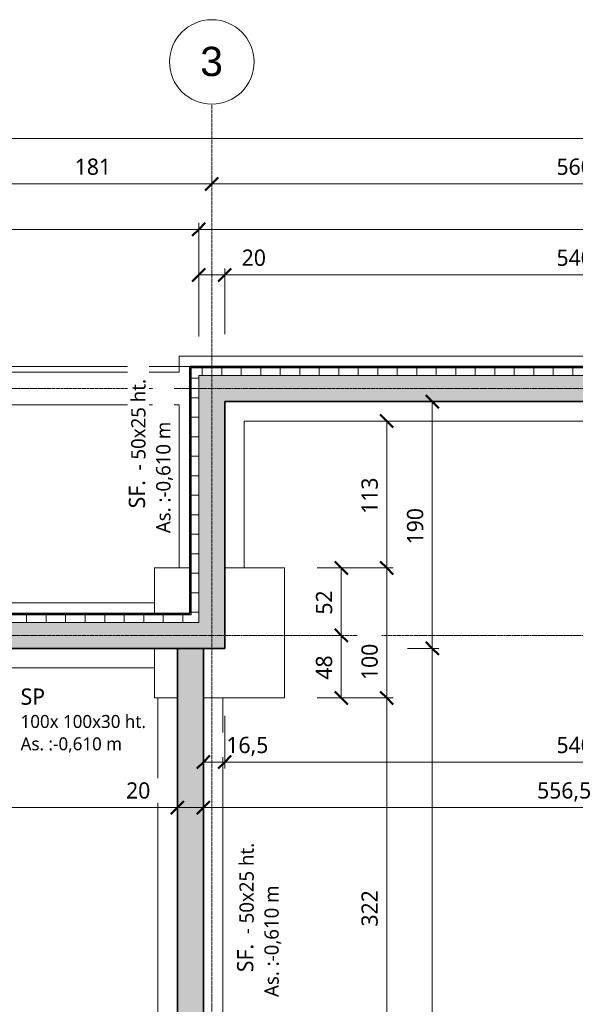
# Model space of a CAD drawing. Header units: millimetres. Extents: x -71430 to 44598, y -31313 to 11233.
# Tile 6 of 14: x -63653 to -59381, y -21766 to -14191. Entities that reach past the tile are written whole.
import ezdxf

# ---------------------------------------------------------------- set-up
doc = ezdxf.new("R2010")
doc.units = ezdxf.units.MM
doc.linetypes.add('Ligne de quadrillage', pattern=[22.225, 12.7, -3.175, 3.175, -3.175])
for name, color, linetype, lineweight in [('A-ANNO-DIMS', 211, 'Continuous', 9), ('A-ANNO-DIMS-50', 211, 'Continuous', 9), ('A-DETL-MBND', 5, 'Continuous', 18), ('A-ROOF', 132, 'Continuous', 18), ('A-WALL', 113, 'Continuous', 18), ('A-WALL-PATT', 111, 'Continuous', 35), ('S-FNDN-IDEN', 2, 'Continuous', 9), ('S-GRID', 1, 'Continuous', 9), ('S-GRID-IDEN', 1, 'Continuous', 9)]:
    doc.layers.add(name, color=color, linetype=linetype, lineweight=lineweight)
doc.styles.add('Arial', font='arial.ttf', dxfattribs={"height": 225})
doc.styles.add('Roboto', font='txt', dxfattribs={"height": 125})
doc.styles.add('Roboto_1', font='txt', dxfattribs={"height": 100})
doc.styles.add('Roboto_2', font='txt', dxfattribs={"height": 110})
doc.styles.add('Roboto_B', font='txt', dxfattribs={"height": 125})
doc.dimstyles.new('Diagonale_-_Arial_2_5_mm', dxfattribs={"dimscale": 304.8, "dimtxt": 131.342559, "dimasz": 0.328084, "dimexe": 0.164042, "dimexo": 0.246063, "dimgap": 0.082021, "dimtad": 1, "dimdec": 1, "dimlfac": 0.1, "dimrnd": 0.1, "dimdsep": 46, "dimtxsty": 'Roboto', "dimblk1": 'OBLIQUE', "dimblk2": 'OBLIQUE', "dimsah": 1, "dimcen": 0.09, "dimazin": 0, "dimtfac": 1, "dimtdec": 4, "dimtix": 1, "dimtmove": 1, "dimatfit": 3, "dimfxl": 1, "dimtvp": 1, "dimtfill": 1, "dimtolj": 1, "dimtzin": 0, "dimarcsym": 2})
doc.dimstyles.new('Diagonale_-_Arial_2_5_mm_1', dxfattribs={"dimscale": 304.8, "dimtxt": 131.342559, "dimasz": 0.328084, "dimexe": 0.164042, "dimexo": 0.246063, "dimgap": 0.082021, "dimtad": 1, "dimdec": 1, "dimlfac": 0.1, "dimrnd": 0.1, "dimdsep": 46, "dimtxsty": 'Roboto', "dimblk1": 'OBLIQUE', "dimblk2": 'OBLIQUE', "dimsah": 1, "dimcen": 0.09, "dimazin": 0, "dimtfac": 1, "dimtdec": 4, "dimtix": 1, "dimtmove": 0, "dimatfit": 3, "dimfxl": 1, "dimtvp": 1, "dimtfill": 1, "dimtolj": 1, "dimtzin": 0, "dimarcsym": 2})
pattern_1 = [(0, (0, 0), (406.4, 101.6), [16.764, -288.036, 16.764, -288.036, -1625.6]), (0, (0, 0), (406.4, 101.6), [-609.6, 16.764, -592.836, 16.764, -288.036, -711.2]), (0, (0, 0), (406.4, 101.6), [-1524, 16.764, -186.436, 16.764, -491.236]), (120, (152.4, 50.8), (-291.18818, 301.15272), [16.764, -288.036, 16.764, -288.036, -1625.6]), (120, (152.4, 50.8), (-291.18818, 301.15272), [-609.6, 16.764, -592.836, 16.764, -288.036, -711.2]), (120, (152.4, 50.8), (-291.18818, 301.15272), [-1524, 16.764, -186.436, 16.764, -491.236]), (240, (203.2, 254), (-115.21182, -402.75272), [16.764, -288.036, 16.764, -288.036, -1625.6]), (240, (203.2, 254), (-115.21182, -402.75272), [-609.6, 16.764, -592.836, 16.764, -288.036, -711.2]), (240, (203.2, 254), (-115.21182, -402.75272), [-1524, 16.764, -186.436, 16.764, -491.236])]
pattern_2 = [(0, (0, 0), (0, 150), []), (90, (0, 0), (-150, 9e-15), [])]

# ---------------------------------------------------------------- blocks, each defined once
blk = doc.blocks.new('Quadrillage - Extrémité de la ligne de quadrillage - Cercle-11506-Fondation B_O_')
at = {"layer": 'S-GRID-IDEN'}
blk.add_circle((0, 0), 6.5, dxfattribs=at)
blk = doc.blocks.new('DIMBLOCK3-Fondation B_O_')
at = {"layer": 'A-ANNO-DIMS-50', "lineweight": 50}
for p, q in [((-63985.9, -15454.4), (-63935.9, -15404.4)), ((-62175.9, -15454.4), (-62125.9, -15404.4)), ((-63985.9, -15454.4), (-64035.9, -15504.4)), ((-62175.9, -15454.4), (-62225.9, -15504.4))]:
    blk.add_line(p, q, dxfattribs=at)
at = {"layer": 'A-ANNO-DIMS-50'}
for p, q in [((-63985.9, -15454.4), (-63985.9, -15404.4)), ((-62175.9, -15454.4), (-62175.9, -15404.4)), ((-63985.9, -15454.4), (-62175.9, -15454.4)), ((-63985.9, -15454.4), (-63985.9, -15458.7)), ((-62175.9, -15454.4), (-62175.9, -15458.7))]:
    blk.add_line(p, q, dxfattribs=at)
at = {"layer": 'A-ANNO-DIMS-50', "color": 0, "insert": (-63230.2, -15259.9), "char_height": 125, "width": 358.438, "attachment_point": 1, "line_spacing_factor": 1.016846, "style": 'Roboto', "bg_fill": 3, "box_fill_scale": 1.25, "bg_fill_color": 256, "bg_fill_true_color": 13158600, "bg_fill_transparency": 0}
blk.add_mtext('181', dxfattribs=at)
blk = doc.blocks.new('_Oblique')
at = {"color": 0, "linetype": 'ByBlock', "lineweight": -2}
blk.add_line((-0.5, -0.5), (0.5, 0.5), dxfattribs=at)
blk = doc.blocks.new('DIMBLOCK4-Fondation B_O_')
at = {"layer": 'A-ANNO-DIMS-50', "lineweight": 50}
for p, q in [((-62175.9, -15454.4), (-62125.9, -15404.4)), ((-56575.9, -15454.4), (-56525.9, -15404.4)), ((-62175.9, -15454.4), (-62225.9, -15504.4)), ((-56575.9, -15454.4), (-56625.9, -15504.4))]:
    blk.add_line(p, q, dxfattribs=at)
at = {"layer": 'A-ANNO-DIMS-50'}
for p, q in [((-62175.9, -15454.4), (-62175.9, -15404.4)), ((-56575.9, -15454.4), (-56575.9, -15404.4)), ((-62175.9, -15454.4), (-56575.9, -15454.4)), ((-62175.9, -15454.4), (-62175.9, -15458.7)), ((-56575.9, -15454.4), (-56575.9, -15458.7))]:
    blk.add_line(p, q, dxfattribs=at)
at = {"layer": 'A-ANNO-DIMS-50', "color": 0, "insert": (-59525.2, -15259.9), "char_height": 125, "width": 358.438, "attachment_point": 1, "line_spacing_factor": 1.016846, "style": 'Roboto', "bg_fill": 3, "box_fill_scale": 1.25, "bg_fill_color": 256, "bg_fill_true_color": 13158600, "bg_fill_transparency": 0}
blk.add_mtext('560', dxfattribs=at)
blk = doc.blocks.new('DIMBLOCK16-Fondation B_O_')
at = {"layer": 'A-ANNO-DIMS-50', "lineweight": 50}
for p, q in [((-67955.9, -15104.4), (-67905.9, -15054.4)), ((-49460.9, -15104.4), (-49410.9, -15054.4)), ((-67955.9, -15104.4), (-68005.9, -15154.4)), ((-49460.9, -15104.4), (-49510.9, -15154.4))]:
    blk.add_line(p, q, dxfattribs=at)
at = {"layer": 'A-ANNO-DIMS-50'}
for p, q in [((-67955.9, -15104.4), (-67955.9, -15054.4)), ((-49460.9, -15104.4), (-49460.9, -15054.4)), ((-67955.9, -15104.4), (-49460.9, -15104.4)), ((-67955.9, -15104.4), (-67955.9, -16522)), ((-49460.9, -15104.4), (-49460.9, -16605.2))]:
    blk.add_line(p, q, dxfattribs=at)
at = {"layer": 'A-ANNO-DIMS-50', "color": 0, "insert": (-58974.2, -14909.9), "char_height": 125, "width": 638.071, "attachment_point": 1, "line_spacing_factor": 1.016846, "style": 'Roboto', "bg_fill": 3, "box_fill_scale": 1.25, "bg_fill_color": 256, "bg_fill_true_color": 13158600, "bg_fill_transparency": 0}
blk.add_mtext('1849,5', dxfattribs=at)
blk = doc.blocks.new('DIMBLOCK18-Fondation B_O_')
at = {"layer": 'A-ANNO-DIMS-50', "lineweight": 50}
for p, q in [((-67805.9, -15804.4), (-67755.9, -15754.4)), ((-62275.9, -15804.4), (-62225.9, -15754.4)), ((-67805.9, -15804.4), (-67855.9, -15854.4)), ((-62275.9, -15804.4), (-62325.9, -15854.4))]:
    blk.add_line(p, q, dxfattribs=at)
at = {"layer": 'A-ANNO-DIMS-50'}
for p, q in [((-67805.9, -15804.4), (-67805.9, -15754.4)), ((-62275.9, -15804.4), (-62275.9, -15754.4)), ((-67805.9, -15804.4), (-62275.9, -15804.4)), ((-67805.9, -15804.4), (-67805.9, -16522)), ((-62275.9, -15804.4), (-62275.9, -16587))]:
    blk.add_line(p, q, dxfattribs=at)
at = {"layer": 'A-ANNO-DIMS-50', "color": 0, "insert": (-65190.2, -15609.9), "char_height": 125, "width": 358.438, "attachment_point": 1, "line_spacing_factor": 1.016846, "style": 'Roboto', "bg_fill": 3, "box_fill_scale": 1.25, "bg_fill_color": 256, "bg_fill_true_color": 13158600, "bg_fill_transparency": 0}
blk.add_mtext('553', dxfattribs=at)
blk = doc.blocks.new('DIMBLOCK19-Fondation B_O_')
at = {"layer": 'A-ANNO-DIMS-50', "lineweight": 50}
for p, q in [((-62275.9, -15804.4), (-62225.9, -15754.4)), ((-53125.9, -15804.4), (-53075.9, -15754.4)), ((-62275.9, -15804.4), (-62325.9, -15854.4)), ((-53125.9, -15804.4), (-53175.9, -15854.4))]:
    blk.add_line(p, q, dxfattribs=at)
at = {"layer": 'A-ANNO-DIMS-50'}
for p, q in [((-62275.9, -15804.4), (-62275.9, -15754.4)), ((-53125.9, -15804.4), (-53125.9, -15754.4)), ((-62275.9, -15804.4), (-53125.9, -15804.4)), ((-62275.9, -15804.4), (-62275.9, -16587)), ((-53125.9, -15804.4), (-53125.9, -16587))]:
    blk.add_line(p, q, dxfattribs=at)
at = {"layer": 'A-ANNO-DIMS-50', "color": 0, "insert": (-57850.2, -15609.9), "char_height": 125, "width": 358.438, "attachment_point": 1, "line_spacing_factor": 1.016846, "style": 'Roboto', "bg_fill": 3, "box_fill_scale": 1.25, "bg_fill_color": 256, "bg_fill_true_color": 13158600, "bg_fill_transparency": 0}
blk.add_mtext('915', dxfattribs=at)
blk = doc.blocks.new('DIMBLOCK44-Fondation B_O_')
at = {"layer": 'A-ANNO-DIMS-50', "lineweight": 50}
for p, q in [((-62275.9, -16154.4), (-62225.9, -16104.4)), ((-62075.9, -16154.4), (-62025.9, -16104.4)), ((-62275.9, -16154.4), (-62325.9, -16204.4)), ((-62075.9, -16154.4), (-62125.9, -16204.4))]:
    blk.add_line(p, q, dxfattribs=at)
at = {"layer": 'A-ANNO-DIMS-50'}
for p, q in [((-62275.9, -16154.4), (-62275.9, -16104.4)), ((-62075.9, -16154.4), (-62075.9, -16104.4)), ((-62275.9, -16154.4), (-62075.9, -16154.4)), ((-62275.9, -16154.4), (-62275.9, -16629.1)), ((-61945.9, -16154.4), (-62175.9, -16154.4)), ((-62075.9, -16154.4), (-62075.9, -16611.1)), ((-61746.7, -16154.4), (-61945.9, -16154.4))]:
    blk.add_line(p, q, dxfattribs=at)
at = {"layer": 'A-ANNO-DIMS-50', "color": 0, "insert": (-61945.9, -15959.9), "char_height": 125, "width": 238.959, "attachment_point": 1, "line_spacing_factor": 1.016846, "style": 'Roboto', "bg_fill": 3, "box_fill_scale": 1.25, "bg_fill_color": 256, "bg_fill_true_color": 13158600, "bg_fill_transparency": 0}
blk.add_mtext('20', dxfattribs=at)
blk = doc.blocks.new('DIMBLOCK45-Fondation B_O_')
at = {"layer": 'A-ANNO-DIMS-50', "lineweight": 50}
for p, q in [((-62075.9, -16154.4), (-62025.9, -16104.4)), ((-56675.9, -16154.4), (-56625.9, -16104.4)), ((-62075.9, -16154.4), (-62125.9, -16204.4)), ((-56675.9, -16154.4), (-56725.9, -16204.4))]:
    blk.add_line(p, q, dxfattribs=at)
at = {"layer": 'A-ANNO-DIMS-50'}
for p, q in [((-62075.9, -16154.4), (-62075.9, -16104.4)), ((-56675.9, -16154.4), (-56675.9, -16104.4)), ((-62075.9, -16154.4), (-56675.9, -16154.4)), ((-62075.9, -16154.4), (-62075.9, -16611.1)), ((-56675.9, -16154.4), (-56675.9, -16611.1))]:
    blk.add_line(p, q, dxfattribs=at)
at = {"layer": 'A-ANNO-DIMS-50', "color": 0, "insert": (-59525.2, -15959.9), "char_height": 125, "width": 358.438, "attachment_point": 1, "line_spacing_factor": 1.016846, "style": 'Roboto', "bg_fill": 3, "box_fill_scale": 1.25, "bg_fill_color": 256, "bg_fill_true_color": 13158600, "bg_fill_transparency": 0}
blk.add_mtext('540', dxfattribs=at)
blk = doc.blocks.new('DIMBLOCK53-Fondation B_O_')
at = {"layer": 'A-ANNO-DIMS-50', "lineweight": 50}
for p, q in [((-67685.9, -20253), (-67635.9, -20203)), ((-62440.9, -20253), (-62390.9, -20203)), ((-67685.9, -20253), (-67735.9, -20303)), ((-62440.9, -20253), (-62490.9, -20303))]:
    blk.add_line(p, q, dxfattribs=at)
at = {"layer": 'A-ANNO-DIMS-50'}
for p, q in [((-67685.9, -20253), (-67685.9, -20203)), ((-62440.9, -20253), (-62440.9, -20203)), ((-67685.9, -20253), (-62440.9, -20253)), ((-67685.9, -20253), (-67685.9, -20257.3)), ((-62440.9, -20253), (-62440.9, -20257.3))]:
    blk.add_line(p, q, dxfattribs=at)
at = {"layer": 'A-ANNO-DIMS-50', "color": 0, "insert": (-65279.4, -20058.5), "char_height": 125, "width": 518.591, "attachment_point": 1, "line_spacing_factor": 1.016846, "style": 'Roboto', "bg_fill": 3, "box_fill_scale": 1.25, "bg_fill_color": 256, "bg_fill_true_color": 13158600, "bg_fill_transparency": 0}
blk.add_mtext('524,5', dxfattribs=at)
blk = doc.blocks.new('DIMBLOCK54-Fondation B_O_')
at = {"layer": 'A-ANNO-DIMS-50', "lineweight": 50}
for p, q in [((-62440.9, -20253), (-62390.9, -20203)), ((-62240.9, -20253), (-62190.9, -20203)), ((-62440.9, -20253), (-62490.9, -20303)), ((-62240.9, -20253), (-62290.9, -20303))]:
    blk.add_line(p, q, dxfattribs=at)
at = {"layer": 'A-ANNO-DIMS-50'}
for p, q in [((-62440.9, -20253), (-62440.9, -20203)), ((-62240.9, -20253), (-62240.9, -20203)), ((-62835.3, -20253), (-62636.2, -20253)), ((-62636.2, -20253), (-62340.9, -20253)), ((-62440.9, -20253), (-62240.9, -20253)), ((-62440.9, -20253), (-62440.9, -20257.3)), ((-62240.9, -20253), (-62240.9, -20257.3))]:
    blk.add_line(p, q, dxfattribs=at)
at = {"layer": 'A-ANNO-DIMS-50', "color": 0, "insert": (-62835.3, -20058.5), "char_height": 125, "width": 238.959, "attachment_point": 1, "line_spacing_factor": 1.016846, "style": 'Roboto', "bg_fill": 3, "box_fill_scale": 1.25, "bg_fill_color": 256, "bg_fill_true_color": 13158600, "bg_fill_transparency": 0}
blk.add_mtext('20', dxfattribs=at)
blk = doc.blocks.new('DIMBLOCK55-Fondation B_O_')
at = {"layer": 'A-ANNO-DIMS-50', "lineweight": 50}
for p, q in [((-62240.9, -20253), (-62190.9, -20203)), ((-56675.9, -20253), (-56625.9, -20203)), ((-62240.9, -20253), (-62290.9, -20303)), ((-56675.9, -20253), (-56725.9, -20303))]:
    blk.add_line(p, q, dxfattribs=at)
at = {"layer": 'A-ANNO-DIMS-50'}
for p, q in [((-62240.9, -20253), (-62240.9, -20203)), ((-56675.9, -20253), (-56675.9, -20203)), ((-62240.9, -20253), (-56675.9, -20253)), ((-62240.9, -20253), (-62240.9, -20257.3)), ((-56675.9, -20253), (-56675.9, -20257.3))]:
    blk.add_line(p, q, dxfattribs=at)
at = {"layer": 'A-ANNO-DIMS-50', "color": 0, "insert": (-59674.4, -20058.5), "char_height": 125, "width": 518.591, "attachment_point": 1, "line_spacing_factor": 1.016846, "style": 'Roboto', "bg_fill": 3, "box_fill_scale": 1.25, "bg_fill_color": 256, "bg_fill_true_color": 13158600, "bg_fill_transparency": 0}
blk.add_mtext('556,5', dxfattribs=at)
blk = doc.blocks.new('DIMBLOCK59-Fondation B_O_')
at = {"layer": 'A-ANNO-DIMS-50'}
for p, q in [((-62075.9, -19903), (-62075.9, -19546.4)), ((-62240.9, -19903), (-62240.9, -19853)), ((-62240.9, -19903), (-62075.9, -19903)), ((-62240.9, -19903), (-62240.9, -19907.3)), ((-62064.2, -19903), (-62158.4, -19903)), ((-62075.9, -19903), (-62075.9, -19953)), ((-61731.6, -19903), (-62064.2, -19903))]:
    blk.add_line(p, q, dxfattribs=at)
at = {"layer": 'A-ANNO-DIMS-50', "lineweight": 50}
for p, q in [((-62240.9, -19903), (-62290.9, -19953)), ((-62240.9, -19903), (-62190.9, -19853)), ((-62075.9, -19903), (-62125.9, -19953)), ((-62075.9, -19903), (-62025.9, -19853))]:
    blk.add_line(p, q, dxfattribs=at)
at = {"layer": 'A-ANNO-DIMS-50', "color": 0, "insert": (-62064.2, -19708.5), "char_height": 125, "width": 399.112, "attachment_point": 1, "line_spacing_factor": 1.016846, "style": 'Roboto', "bg_fill": 3, "box_fill_scale": 1.25, "bg_fill_color": 256, "bg_fill_true_color": 13158600, "bg_fill_transparency": 0}
blk.add_mtext('16,5', dxfattribs=at)
blk = doc.blocks.new('DIMBLOCK60-Fondation B_O_')
at = {"layer": 'A-ANNO-DIMS-50'}
for p, q in [((-62075.9, -19903), (-62075.9, -19546.4)), ((-62075.9, -19903), (-56675.9, -19903)), ((-62075.9, -19903), (-62075.9, -19953)), ((-56675.9, -19903), (-56675.9, -19853)), ((-56675.9, -19903), (-56675.9, -19907.3))]:
    blk.add_line(p, q, dxfattribs=at)
at = {"layer": 'A-ANNO-DIMS-50', "lineweight": 50}
for p, q in [((-62075.9, -19903), (-62125.9, -19953)), ((-62075.9, -19903), (-62025.9, -19853)), ((-56675.9, -19903), (-56725.9, -19953)), ((-56675.9, -19903), (-56625.9, -19853))]:
    blk.add_line(p, q, dxfattribs=at)
at = {"layer": 'A-ANNO-DIMS-50', "color": 0, "insert": (-59525.2, -19708.5), "char_height": 125, "width": 358.438, "attachment_point": 1, "line_spacing_factor": 1.016846, "style": 'Roboto', "bg_fill": 3, "box_fill_scale": 1.25, "bg_fill_color": 256, "bg_fill_true_color": 13158600, "bg_fill_transparency": 0}
blk.add_mtext('540', dxfattribs=at)
blk = doc.blocks.new('DIMBLOCK62-Fondation B_O_')
at = {"layer": 'A-ANNO-DIMS-50', "lineweight": 50}
for p, q in [((-60480.9, -17128.8), (-60530.9, -17078.8)), ((-60480.9, -17128.8), (-60430.9, -17178.8)), ((-60480.9, -19028.8), (-60530.9, -18978.8)), ((-60480.9, -19028.8), (-60430.9, -19078.8))]:
    blk.add_line(p, q, dxfattribs=at)
at = {"layer": 'A-ANNO-DIMS-50'}
for p, q in [((-60480.9, -17128.8), (-60485.2, -17128.8)), ((-60480.9, -17128.8), (-60480.9, -19028.8)), ((-60480.9, -17128.8), (-60430.9, -17128.8)), ((-60480.9, -19028.8), (-60671.5, -19028.8)), ((-60480.9, -19028.8), (-60430.9, -19028.8))]:
    blk.add_line(p, q, dxfattribs=at)
at = {"layer": 'A-ANNO-DIMS-50', "color": 0, "insert": (-60675.4, -18228.1), "char_height": 125, "width": 358.438, "attachment_point": 1, "rotation": 90, "line_spacing_factor": 1.016846, "style": 'Roboto', "bg_fill": 3, "box_fill_scale": 1.25, "bg_fill_color": 256, "bg_fill_true_color": 13158600, "bg_fill_transparency": 0}
blk.add_mtext('190', dxfattribs=at)
blk = doc.blocks.new('DIMBLOCK63-Fondation B_O_')
at = {"layer": 'A-ANNO-DIMS-50', "lineweight": 50}
for p, q in [((-60480.9, -19028.8), (-60530.9, -18978.8)), ((-60480.9, -19028.8), (-60430.9, -19078.8)), ((-60480.9, -26528.8), (-60530.9, -26478.8)), ((-60480.9, -26528.8), (-60430.9, -26578.8))]:
    blk.add_line(p, q, dxfattribs=at)
at = {"layer": 'A-ANNO-DIMS-50'}
for p, q in [((-60480.9, -19028.8), (-60671.5, -19028.8)), ((-60480.9, -19028.8), (-60480.9, -26528.8)), ((-60480.9, -19028.8), (-60430.9, -19028.8)), ((-60480.9, -26528.8), (-60485.2, -26528.8)), ((-60480.9, -26528.8), (-60430.9, -26528.8))]:
    blk.add_line(p, q, dxfattribs=at)
at = {"layer": 'A-ANNO-DIMS-50', "color": 0, "insert": (-60675.4, -22928.1), "char_height": 125, "width": 358.438, "attachment_point": 1, "rotation": 90, "line_spacing_factor": 1.016846, "style": 'Roboto', "bg_fill": 3, "box_fill_scale": 1.25, "bg_fill_color": 256, "bg_fill_true_color": 13158600, "bg_fill_transparency": 0}
blk.add_mtext('750', dxfattribs=at)
blk = doc.blocks.new('DIMBLOCK91-Fondation B_O_')
at = {"layer": 'A-ANNO-DIMS-50', "lineweight": 50}
for p, q in [((-60830.9, -17278.8), (-60880.9, -17228.8)), ((-60830.9, -17278.8), (-60780.9, -17328.8)), ((-60830.9, -18408.8), (-60880.9, -18358.8)), ((-60830.9, -18408.8), (-60780.9, -18458.8))]:
    blk.add_line(p, q, dxfattribs=at)
at = {"layer": 'A-ANNO-DIMS-50'}
for p, q in [((-60830.9, -17278.8), (-60880.9, -17278.8)), ((-60830.9, -17278.8), (-60830.9, -18408.8)), ((-60830.9, -17278.8), (-56750.9, -17278.8)), ((-60830.9, -18408.8), (-61365.3, -18408.8)), ((-60830.9, -18408.8), (-60780.9, -18408.8))]:
    blk.add_line(p, q, dxfattribs=at)
at = {"layer": 'A-ANNO-DIMS-50', "color": 0, "insert": (-61025.4, -17993.1), "char_height": 125, "width": 358.438, "attachment_point": 1, "rotation": 90, "line_spacing_factor": 1.016846, "style": 'Roboto', "bg_fill": 3, "box_fill_scale": 1.25, "bg_fill_color": 256, "bg_fill_true_color": 13158600, "bg_fill_transparency": 0}
blk.add_mtext('113', dxfattribs=at)
blk = doc.blocks.new('DIMBLOCK92-Fondation B_O_')
at = {"layer": 'A-ANNO-DIMS-50', "lineweight": 50}
for p, q in [((-60830.9, -18408.8), (-60880.9, -18358.8)), ((-60830.9, -18408.8), (-60780.9, -18458.8)), ((-60830.9, -19408.8), (-60880.9, -19358.8)), ((-60830.9, -19408.8), (-60780.9, -19458.8))]:
    blk.add_line(p, q, dxfattribs=at)
at = {"layer": 'A-ANNO-DIMS-50'}
for p, q in [((-60830.9, -18408.8), (-61365.3, -18408.8)), ((-60830.9, -18408.8), (-60830.9, -19408.8)), ((-60830.9, -18408.8), (-60780.9, -18408.8)), ((-60830.9, -18972.7), (-60830.9, -18908.8)), ((-60830.9, -19271.4), (-60830.9, -18972.7)), ((-60830.9, -19408.8), (-61365.3, -19408.8)), ((-60830.9, -19408.8), (-60780.9, -19408.8))]:
    blk.add_line(p, q, dxfattribs=at)
at = {"layer": 'A-ANNO-DIMS-50', "color": 0, "insert": (-61025.4, -19271.4), "char_height": 125, "width": 358.438, "attachment_point": 1, "rotation": 90, "line_spacing_factor": 1.016846, "style": 'Roboto', "bg_fill": 3, "box_fill_scale": 1.25, "bg_fill_color": 256, "bg_fill_true_color": 13158600, "bg_fill_transparency": 0}
blk.add_mtext('100', dxfattribs=at)
blk = doc.blocks.new('DIMBLOCK93-Fondation B_O_')
at = {"layer": 'A-ANNO-DIMS-50', "lineweight": 50}
for p, q in [((-60830.9, -19408.8), (-60880.9, -19358.8)), ((-60830.9, -19408.8), (-60780.9, -19458.8)), ((-60830.9, -22628.8), (-60880.9, -22578.8)), ((-60830.9, -22628.8), (-60780.9, -22678.8))]:
    blk.add_line(p, q, dxfattribs=at)
at = {"layer": 'A-ANNO-DIMS-50'}
for p, q in [((-60830.9, -19408.8), (-61365.3, -19408.8)), ((-60830.9, -19408.8), (-60830.9, -22628.8)), ((-60830.9, -19408.8), (-60780.9, -19408.8)), ((-60830.9, -22628.8), (-61760.9, -22628.8)), ((-60830.9, -22628.8), (-60780.9, -22628.8))]:
    blk.add_line(p, q, dxfattribs=at)
at = {"layer": 'A-ANNO-DIMS-50', "color": 0, "insert": (-61025.4, -21168.1), "char_height": 125, "width": 358.438, "attachment_point": 1, "rotation": 90, "line_spacing_factor": 1.016846, "style": 'Roboto', "bg_fill": 3, "box_fill_scale": 1.25, "bg_fill_color": 256, "bg_fill_true_color": 13158600, "bg_fill_transparency": 0}
blk.add_mtext('322', dxfattribs=at)
blk = doc.blocks.new('DIMBLOCK98-Fondation B_O_')
at = {"layer": 'A-ANNO-DIMS-50', "lineweight": 50}
for p, q in [((-61180.9, -18928.8), (-61230.9, -18878.8)), ((-61180.9, -18928.8), (-61130.9, -18978.8)), ((-61180.9, -19408.8), (-61230.9, -19358.8)), ((-61180.9, -19408.8), (-61130.9, -19458.8))]:
    blk.add_line(p, q, dxfattribs=at)
at = {"layer": 'A-ANNO-DIMS-50'}
for p, q in [((-61180.9, -18928.8), (-61230.9, -18928.8)), ((-61180.9, -19408.8), (-61180.9, -18928.8)), ((-61180.9, -18928.8), (-61176.6, -18928.8)), ((-61180.9, -19408.8), (-61365.3, -19408.8)), ((-61180.9, -19408.8), (-61130.9, -19408.8))]:
    blk.add_line(p, q, dxfattribs=at)
at = {"layer": 'A-ANNO-DIMS-50', "color": 0, "insert": (-61375.4, -19268.3), "char_height": 125, "width": 238.959, "attachment_point": 1, "rotation": 90, "line_spacing_factor": 1.016846, "style": 'Roboto', "bg_fill": 3, "box_fill_scale": 1.25, "bg_fill_color": 256, "bg_fill_true_color": 13158600, "bg_fill_transparency": 0}
blk.add_mtext('48', dxfattribs=at)
blk = doc.blocks.new('DIMBLOCK99-Fondation B_O_')
at = {"layer": 'A-ANNO-DIMS-50', "lineweight": 50}
for p, q in [((-61180.9, -18408.8), (-61230.9, -18358.8)), ((-61180.9, -18408.8), (-61130.9, -18458.8)), ((-61180.9, -18928.8), (-61230.9, -18878.8)), ((-61180.9, -18928.8), (-61130.9, -18978.8))]:
    blk.add_line(p, q, dxfattribs=at)
at = {"layer": 'A-ANNO-DIMS-50'}
for p, q in [((-61180.9, -18408.8), (-61365.3, -18408.8)), ((-61180.9, -18928.8), (-61180.9, -18408.8)), ((-61180.9, -18408.8), (-61130.9, -18408.8)), ((-61180.9, -18928.8), (-61230.9, -18928.8)), ((-61180.9, -18928.8), (-61176.6, -18928.8))]:
    blk.add_line(p, q, dxfattribs=at)
at = {"layer": 'A-ANNO-DIMS-50', "color": 0, "insert": (-61375.4, -18768.3), "char_height": 125, "width": 238.959, "attachment_point": 1, "rotation": 90, "line_spacing_factor": 1.016846, "style": 'Roboto', "bg_fill": 3, "box_fill_scale": 1.25, "bg_fill_color": 256, "bg_fill_true_color": 13158600, "bg_fill_transparency": 0}
blk.add_mtext('52', dxfattribs=at)

msp = doc.modelspace()

# ---------------------------------------------------------------- hatches: boundary and pattern name
at = {"layer": 'A-WALL-PATT', "lineweight": 18}
h = msp.add_hatch(dxfattribs=at)
h.set_pattern_fill('FP_1', color=256, style=0, pattern_type=2)
h.set_pattern_definition(pattern_1)
h.paths.add_polyline_path([(-62335.87, -18768.76), (-62335.87, -16868.76), (-62345.87, -16858.76), (-62345.87, -18758.76)])
h = msp.add_hatch(dxfattribs=at)
h.set_pattern_fill('FP_1', color=256, style=0, pattern_type=2)
h.set_pattern_definition(pattern_1)
h.paths.add_polyline_path([(-56575.87, -16868.76), (-56575.87, -16858.76), (-62345.87, -16858.76), (-62335.87, -16868.76), (-57110.12, -16868.76)])
h = msp.add_hatch(dxfattribs=at)
h.set_pattern_fill('FP_2', color=256, style=0, pattern_type=2)
h.set_pattern_definition(pattern_2)
h.paths.add_polyline_path([(-62275.87, -18828.76), (-62275.87, -16928.76), (-62335.87, -16868.76), (-62335.87, -18768.76)])
h = msp.add_hatch(dxfattribs=at)
h.set_pattern_fill('FP_2', color=256, style=0, pattern_type=2)
h.set_pattern_definition(pattern_2)
h.paths.add_polyline_path([(-56575.87, -16928.76), (-56575.87, -16868.76), (-62335.87, -16868.76), (-62275.87, -16928.76), (-56675.87, -16928.76)])
at = {"layer": 'A-WALL-PATT'}
for points in [[(-62075.87, -19028.76), (-62075.87, -17128.76), (-62275.87, -16928.76), (-62275.87, -18828.76), (-62106.56, -18998.06)], [(-62075.87, -19028.76), (-62275.87, -18828.76), (-67885.87, -18828.76), (-67685.87, -19028.76), (-62910.33, -19028.76)]]:
    msp.add_hatch(color=256, dxfattribs=at).paths.add_polyline_path(points)
at = {"layer": 'A-WALL-PATT', "lineweight": 18}
for points in [[(-56675.87, -17128.76), (-56575.87, -17128.76), (-56575.87, -16928.76), (-62275.87, -16928.76), (-62075.87, -17128.76), (-57110.12, -17128.76)], [(-62440.87, -26528.76), (-62240.87, -26528.76), (-62240.87, -19028.76), (-62440.87, -19028.76), (-62440.87, -25471.6)]]:
    msp.add_hatch(color=256, dxfattribs=at).paths.add_polyline_path(points)
h = msp.add_hatch(dxfattribs=at)
h.set_pattern_fill('FP_1', color=256, style=0, pattern_type=2)
h.set_pattern_definition(pattern_1)
h.paths.add_polyline_path([(-62335.87, -18768.76), (-62345.87, -18758.76), (-67955.87, -18758.76), (-67945.87, -18768.76), (-62910.33, -18768.76)])
h = msp.add_hatch(dxfattribs=at)
h.set_pattern_fill('FP_2', color=256, style=0, pattern_type=2)
h.set_pattern_definition(pattern_2)
h.paths.add_polyline_path([(-62275.87, -18828.76), (-62335.87, -18768.76), (-67945.87, -18768.76), (-67885.87, -18828.76), (-62910.33, -18828.76)])

# ---------------------------------------------------------------- linework, layer by layer
at = {"layer": 'A-DETL-MBND'}
for p, q in [((-62425.87, -16778.76), (-62425.87, -16903.76)), ((-53125.87, -16778.76), (-62425.87, -16778.76)), ((-67630.87, -16903.76), (-62425.87, -16903.76)), ((-62425.87, -17153.76), (-67630.87, -17153.76)), ((-62425.87, -17153.76), (-62425.87, -18408.76)), ((-61925.87, -18408.76), (-61925.87, -17278.76)), ((-61925.87, -17278.76), (-56825.87, -17278.76)), ((-62425.87, -18408.76), (-62615.87, -18408.76)), ((-62615.87, -18408.76), (-62615.87, -18678.76)), ((-62425.87, -18408.76), (-62345.87, -18408.76)), ((-62345.87, -18408.76), (-62425.87, -18408.76)), ((-62075.87, -18408.76), (-61925.87, -18408.76)), ((-61925.87, -18408.76), (-62075.87, -18408.76)), ((-61615.87, -18408.76), (-61925.87, -18408.76)), ((-61615.87, -19408.76), (-61615.87, -18408.76)), ((-62615.87, -18678.76), (-67630.87, -18678.76)), ((-62615.87, -18758.76), (-62615.87, -18678.76)), ((-62615.87, -18678.76), (-62615.87, -18758.76)), ((-62615.87, -19178.76), (-62615.87, -19028.76)), ((-62615.87, -19028.76), (-62615.87, -19178.76)), ((-67535.87, -19178.76), (-62615.87, -19178.76)), ((-62615.87, -19178.76), (-62615.87, -19408.76)), ((-62615.87, -19408.76), (-62590.87, -19408.76)), ((-62440.87, -19408.76), (-62590.87, -19408.76)), ((-62590.87, -19408.76), (-62590.87, -22628.76)), ((-62590.87, -19408.76), (-62440.87, -19408.76)), ((-62090.87, -19408.76), (-62240.87, -19408.76)), ((-62240.87, -19408.76), (-62090.87, -19408.76)), ((-62090.87, -22628.76), (-62090.87, -19408.76)), ((-62090.87, -19408.76), (-61615.87, -19408.76))]:
    msp.add_line(p, q, dxfattribs=at)
at = {"layer": 'A-ROOF'}
msp.add_line((-67985.87, -16858.76), (-49476.22, -16858.76), dxfattribs=at)
at = {"layer": 'A-WALL', "lineweight": 35}
for p, q in [((-62345.87, -16858.76), (-62345.87, -18758.76)), ((-53125.87, -16858.76), (-62345.87, -16858.76)), ((-62075.87, -19028.76), (-62075.87, -17128.76)), ((-62075.87, -17128.76), (-56675.87, -17128.76)), ((-62345.87, -18758.76), (-67955.87, -18758.76)), ((-67685.87, -19028.76), (-62075.87, -19028.76)), ((-62440.87, -19028.76), (-62440.87, -26528.76)), ((-62240.87, -26528.76), (-62240.87, -19028.76))]:
    msp.add_line(p, q, dxfattribs=at)
at = {"layer": 'A-WALL'}
for p, q in [((-62335.87, -18768.76), (-62335.87, -16868.76)), ((-53135.87, -16868.76), (-62335.87, -16868.76)), ((-62275.87, -18828.76), (-62275.87, -16928.76)), ((-53195.87, -16928.76), (-62275.87, -16928.76)), ((-67945.87, -18768.76), (-62335.87, -18768.76)), ((-67885.87, -18828.76), (-62275.87, -18828.76))]:
    msp.add_line(p, q, dxfattribs=at)
at = {"layer": 'S-GRID', "linetype": 'Ligne de quadrillage'}
for p, q in [((-62175.87, -30662.78), (-62175.87, -14841.44)), ((-70779.85, -17028.76), (-47362.36, -17028.76)), ((-70779.85, -18928.76), (-47362.36, -18928.76))]:
    msp.add_line(p, q, dxfattribs=at)

# ---------------------------------------------------------------- block references
at = {"layer": 'S-GRID-IDEN', "xscale": 49.99999999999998, "yscale": 49.99999999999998, "zscale": 49.99999999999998}
msp.add_blockref('Quadrillage - Extrémité de la ligne de quadrillage - Cercle-11506-Fondation B_O_', (-62175.87, -14516.44), dxfattribs=at)

# ---------------------------------------------------------------- texts
at = {"layer": 'S-FNDN-IDEN', "attachment_point": 1, "rotation": 90, "bg_fill": 3, "box_fill_scale": 1.25, "bg_fill_color": 256, "bg_fill_true_color": 13158600, "bg_fill_transparency": 0}
for s, insert, char_height, width, style in [('As. :-0,610 m', (-62604.09, -18141.73), 110, 1110.3372, 'Roboto_2'), ('SF.', (-62814.36, -17950.6), 125, 308.6497, 'Roboto_B'), (' - 50x25 ht.', (-61963.66, -21264.18), 110, 945.9912, 'Roboto_2'), ('As. :-0,610 m', (-61771.66, -21709.8), 110, 1110.3372, 'Roboto_2'), ('SF.', (-61981.93, -21518.68), 125, 308.6497, 'Roboto_B')]:
    msp.add_mtext(s, dxfattribs=dict(at, insert=insert, char_height=char_height, width=width, style=style))
at = {"layer": 'S-FNDN-IDEN', "attachment_point": 1}
for s, insert, char_height, width, style in [('SP', (-63646.4, -19336.56), 125, 268.5653, 'Roboto_B'), ('100x 100x30 ht.', (-63646.4, -19540.29), 100, 1222.5734, 'Roboto_1'), ('As. :-0,610 m', (-63646.4, -19712.27), 100, 990.0841, 'Roboto_1')]:
    msp.add_mtext(s, dxfattribs=dict(at, insert=insert, char_height=char_height, width=width, style=style))

# ---------------------------------------------------------------- next in the draw order: texts
at = {"layer": 'S-FNDN-IDEN', "insert": (-62796.09, -17696.1), "char_height": 110, "width": 945.9912, "attachment_point": 1, "rotation": 90, "style": 'Roboto_2', "bg_fill": 3, "box_fill_scale": 1.25, "bg_fill_color": 256, "bg_fill_true_color": 13158600, "bg_fill_transparency": 0}
msp.add_mtext(' - 50x25 ht.', dxfattribs=at)
at = {"layer": 'S-GRID-IDEN', "insert": (-62265.18, -14400.16), "char_height": 225, "width": 212.4472, "attachment_point": 1, "style": 'Arial', "bg_fill": 3, "box_fill_scale": 1.25, "bg_fill_color": 256, "bg_fill_true_color": 13158600, "bg_fill_transparency": 0}
msp.add_mtext('3', dxfattribs=at)

# ---------------------------------------------------------------- next in the draw order: dimensions: what is measured, and where the dimension line sits
at = {"layer": 'A-ANNO-DIMS'}
for base, p1, p2, override, picture, middle in [((-62175.87, -15454.37), (-63985.87, -15383.66), (-62175.87, -15383.66), {"dimpost": '<>', "dimfxl": 1810}, 'DIMBLOCK3-Fondation B_O_', (-63080.87, -15365.15)), ((-62440.87, -20252.98), (-67685.87, -20182.27), (-62440.87, -20182.27), {"dimpost": '<>', "dimfxl": 5245}, 'DIMBLOCK53-Fondation B_O_', (-65063.37, -20163.76))]:
    dim = msp.add_linear_dim(base=base, p1=p1, p2=p2, dimstyle='Diagonale_-_Arial_2_5_mm_1', override=override, dxfattribs=at)
    dim.commit()
    dim.dimension.update_dxf_attribs({"geometry": picture, "text_midpoint": middle})
dim = msp.add_linear_dim(base=(-60480.87, -19028.76), p1=(-60410.16, -17128.76), p2=(-60746.53, -19028.76), angle=90, dimstyle='Diagonale_-_Arial_2_5_mm_1', override={"dimpost": '<>', "dimfxl": 1929.545832}, dxfattribs=at)
dim.commit()
dim.dimension.update_dxf_attribs({"geometry": 'DIMBLOCK62-Fondation B_O_', "text_midpoint": (-60570.09, -18078.76)})
dim = msp.add_linear_dim(base=(-62075.87, -19902.98), p1=(-62240.87, -19832.27), p2=(-62075.87, -19471.37), dimstyle='Diagonale_-_Arial_2_5_mm', override={"dimpost": '<>', "dimfxl": 396.827904}, dxfattribs=at)
dim.commit()
dim.dimension.update_dxf_attribs({"geometry": 'DIMBLOCK59-Fondation B_O_', "text_midpoint": (-61864.63, -19791.83), "dimtype": 160})

# ---------------------------------------------------------------- next in the draw order: dimensions: what is measured, and where the dimension line sits
for base, p1, p2, override, picture, middle in [((-56575.87, -15454.37), (-62175.87, -15383.66), (-56575.87, -15383.66), {"dimpost": '<>', "dimfxl": 5600}, 'DIMBLOCK4-Fondation B_O_', (-59375.87, -15365.15)), ((-56675.87, -19902.98), (-62075.87, -19471.37), (-56675.87, -19832.27), {"dimpost": '<>', "dimfxl": 5412.046506}, 'DIMBLOCK60-Fondation B_O_', (-59375.87, -19813.76))]:
    dim = msp.add_linear_dim(base=base, p1=p1, p2=p2, dimstyle='Diagonale_-_Arial_2_5_mm_1', override=override, dxfattribs=at)
    dim.commit()
    dim.dimension.update_dxf_attribs({"geometry": picture, "text_midpoint": middle})
dim = msp.add_linear_dim(base=(-60830.87, -18408.76), p1=(-56675.87, -17278.76), p2=(-61440.27, -18408.76), angle=90, dimstyle='Diagonale_-_Arial_2_5_mm_1', override={"dimpost": '<>', "dimfxl": 4896.574457}, dxfattribs=at)
dim.commit()
dim.dimension.update_dxf_attribs({"geometry": 'DIMBLOCK91-Fondation B_O_', "text_midpoint": (-60920.09, -17843.76)})
dim = msp.add_linear_dim(base=(-62240.87, -20252.98), p1=(-62440.87, -20182.27), p2=(-62240.87, -20182.27), dimstyle='Diagonale_-_Arial_2_5_mm', override={"dimpost": '<>', "dimfxl": 200}, dxfattribs=at)
dim.commit()
dim.dimension.update_dxf_attribs({"geometry": 'DIMBLOCK54-Fondation B_O_', "text_midpoint": (-62715.85, -20141.83), "dimtype": 160})

# ---------------------------------------------------------------- next in the draw order: dimensions: what is measured, and where the dimension line sits
for base, p1, p2, override, picture, middle in [((-49460.87, -15104.37), (-67955.87, -16597.02), (-49460.87, -16680.19), {"dimpost": '<>', "dimfxl": 18495.187044}, 'DIMBLOCK16-Fondation B_O_', (-58708.37, -15015.15)), ((-56675.87, -20252.98), (-62240.87, -20182.27), (-56675.87, -20182.27), {"dimpost": '<>', "dimfxl": 5565}, 'DIMBLOCK55-Fondation B_O_', (-59458.37, -20164.58))]:
    dim = msp.add_linear_dim(base=base, p1=p1, p2=p2, dimstyle='Diagonale_-_Arial_2_5_mm_1', override=override, dxfattribs=at)
    dim.commit()
    dim.dimension.update_dxf_attribs({"geometry": picture, "text_midpoint": middle})

# ---------------------------------------------------------------- next in the draw order: dimensions: what is measured, and where the dimension line sits
dim = msp.add_linear_dim(base=(-62275.87, -15804.37), p1=(-67805.87, -16597.02), p2=(-62275.87, -16662.02), dimstyle='Diagonale_-_Arial_2_5_mm_1', override={"dimpost": '<>', "dimfxl": 5530.381994}, dxfattribs=at)
dim.commit()
dim.dimension.update_dxf_attribs({"geometry": 'DIMBLOCK18-Fondation B_O_', "text_midpoint": (-65040.87, -15715.15)})
dim = msp.add_linear_dim(base=(-60480.87, -26528.76), p1=(-60746.53, -19028.76), p2=(-60410.16, -26528.76), angle=90, dimstyle='Diagonale_-_Arial_2_5_mm_1', override={"dimpost": '<>', "dimfxl": 7507.539352}, dxfattribs=at)
dim.commit()
dim.dimension.update_dxf_attribs({"geometry": 'DIMBLOCK63-Fondation B_O_', "text_midpoint": (-60570.09, -22778.76)})

# ---------------------------------------------------------------- next in the draw order: dimensions: what is measured, and where the dimension line sits
dim = msp.add_linear_dim(base=(-53125.87, -15804.37), p1=(-62275.87, -16662.02), p2=(-53125.87, -16662.02), dimstyle='Diagonale_-_Arial_2_5_mm_1', override={"dimpost": '<>', "dimfxl": 9150}, dxfattribs=at)
dim.commit()
dim.dimension.update_dxf_attribs({"geometry": 'DIMBLOCK19-Fondation B_O_', "text_midpoint": (-57700.87, -15715.15)})
dim = msp.add_linear_dim(base=(-60830.87, -19408.76), p1=(-61440.27, -18408.76), p2=(-61440.27, -19408.76), angle=90, dimstyle='Diagonale_-_Arial_2_5_mm', override={"dimpost": '<>', "dimfxl": 1000}, dxfattribs=at)
dim.commit()
dim.dimension.update_dxf_attribs({"geometry": 'DIMBLOCK92-Fondation B_O_', "text_midpoint": (-60942.02, -19092.22), "dimtype": 160, "text_rotation": 90})

# ---------------------------------------------------------------- next in the draw order: dimensions: what is measured, and where the dimension line sits
dim = msp.add_linear_dim(base=(-62075.87, -16154.37), p1=(-62275.87, -16704.06), p2=(-62075.87, -16686.15), dimstyle='Diagonale_-_Arial_2_5_mm', override={"dimpost": '<>', "dimfxl": 200.800684}, dxfattribs=at)
dim.commit()
dim.dimension.update_dxf_attribs({"geometry": 'DIMBLOCK44-Fondation B_O_', "text_midpoint": (-61826.37, -16043.21), "dimtype": 160})
dim = msp.add_linear_dim(base=(-60830.87, -22628.76), p1=(-61440.27, -19408.76), p2=(-61835.87, -22628.76), angle=90, dimstyle='Diagonale_-_Arial_2_5_mm_1', override={"dimpost": '<>', "dimfxl": 3244.209693}, dxfattribs=at)
dim.commit()
dim.dimension.update_dxf_attribs({"geometry": 'DIMBLOCK93-Fondation B_O_', "text_midpoint": (-60920.09, -21018.76)})

# ---------------------------------------------------------------- next in the draw order: dimensions: what is measured, and where the dimension line sits
dim = msp.add_linear_dim(base=(-56675.87, -16154.37), p1=(-62075.87, -16686.15), p2=(-56675.87, -16686.15), dimstyle='Diagonale_-_Arial_2_5_mm_1', override={"dimpost": '<>', "dimfxl": 5400}, dxfattribs=at)
dim.commit()
dim.dimension.update_dxf_attribs({"geometry": 'DIMBLOCK45-Fondation B_O_', "text_midpoint": (-59375.87, -16065.15)})
dim = msp.add_linear_dim(base=(-61180.87, -18928.76), p1=(-61440.27, -19408.76), p2=(-61251.58, -18928.76), angle=90, dimstyle='Diagonale_-_Arial_2_5_mm_1', override={"dimpost": '<>', "dimfxl": 515.755092}, dxfattribs=at)
dim.commit()
dim.dimension.update_dxf_attribs({"geometry": 'DIMBLOCK98-Fondation B_O_', "text_midpoint": (-61270.09, -19168.76)})

# ---------------------------------------------------------------- next in the draw order: dimensions: what is measured, and where the dimension line sits
dim = msp.add_linear_dim(base=(-61180.87, -18408.76), p1=(-61251.58, -18928.76), p2=(-61440.27, -18408.76), angle=90, dimstyle='Diagonale_-_Arial_2_5_mm_1', override={"dimpost": '<>', "dimfxl": 553.175664}, dxfattribs=at)
dim.commit()
dim.dimension.update_dxf_attribs({"geometry": 'DIMBLOCK99-Fondation B_O_', "text_midpoint": (-61270.09, -18668.76)})

doc.saveas('drawing.dxf')
